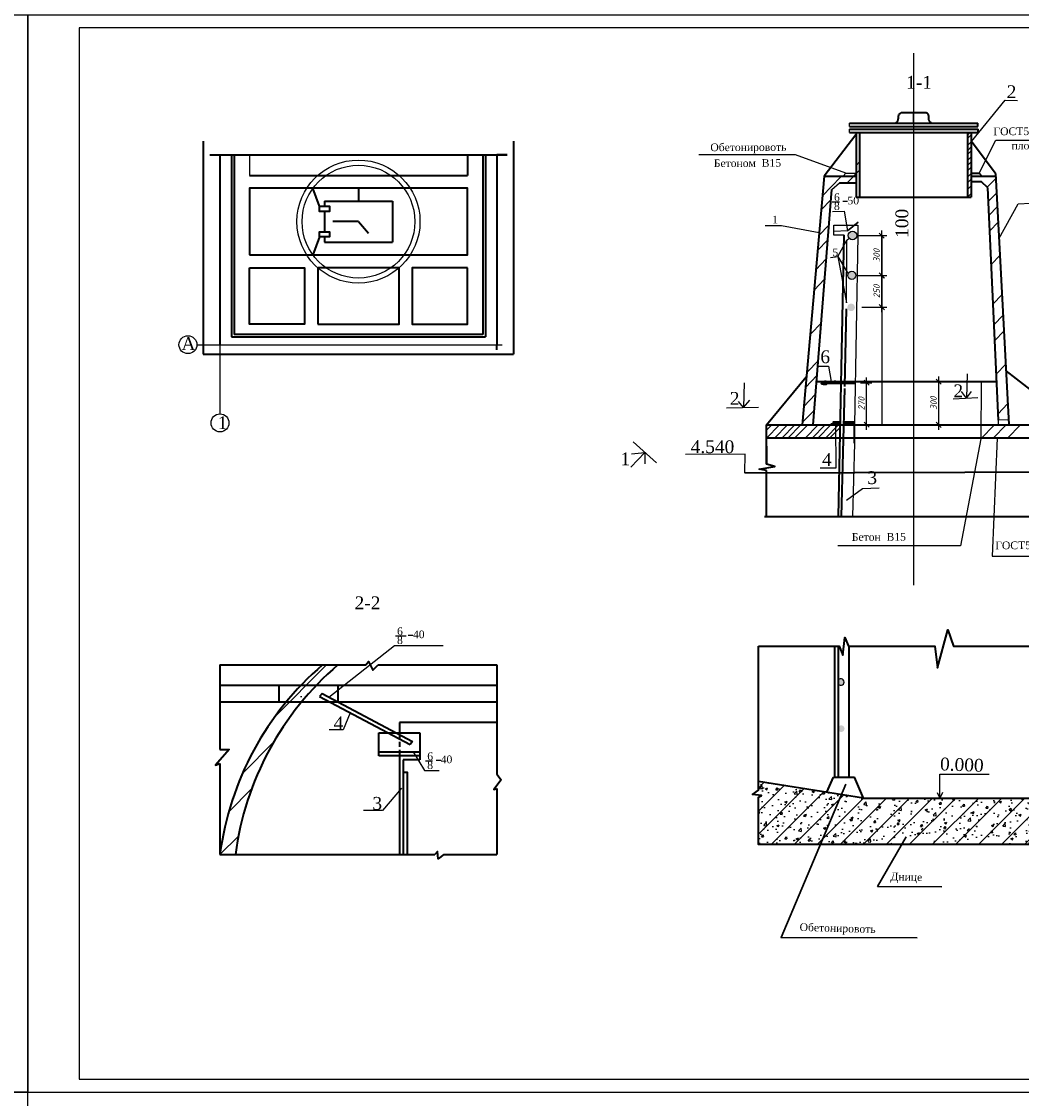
# Model space of a CAD drawing. Header units: millimetres. Extents: x -3143211 to -2549809, y 1060331 to 1341741.
# Tile 83 of 141: x -3057547 to -3018549, y 1160555 to 1202555. Entities that reach past the tile are written whole.
import ezdxf

# ---------------------------------------------------------------- set-up
doc = ezdxf.new("R2010")
doc.units = ezdxf.units.MM
doc.layers.add('(002) Рамка', color=7, linetype='Continuous')
doc.layers.add('Дераза', color=5, linetype='Continuous')
doc.layers.add('Сплошная толстая', color=7, linetype='Continuous', lineweight=40)
doc.styles.get("Standard").update_dxf_attribs({"font": 'isocpeui.ttf'})
doc.dimstyles.new('STANDARD-100', dxfattribs={"dimtxt": 250, "dimasz": 200, "dimexe": 200, "dimexo": 200, "dimgap": 75, "dimtad": 1, "dimdec": 0, "dimzin": 0, "dimdsep": 46, "dimtxsty": 'Standard', "dimblk": 'OBLIQUE', "dimcen": 0.09, "dimdle": 200, "dimadec": 0, "dimazin": 0, "dimtfac": 1, "dimtdec": 0, "dimtofl": 0, "dimtmove": 0, "dimatfit": 3, "dimldrblk": 'OBLIQUE', "dimfxl": 1, "dimtolj": 1, "dimtzin": 0, "dimarcsym": 0})

# ---------------------------------------------------------------- blocks, each defined once
blk = doc.blocks.new('_Oblique')
at = {"color": 0, "linetype": 'ByBlock', "lineweight": -2}
blk.add_line((-0.5, -0.5), (0.5, 0.5), dxfattribs=at)
blk = doc.blocks.new('*D66')
at = {"layer": 'Defpoints', "color": 0, "transparency": 16777216}
for p in [(-3025032, 1188467), (-3024590, 1188467), (-3025060, 1186833)]:
    blk.add_point(p, dxfattribs=at)
at = {"layer": 'Дераза', "color": 0, "lineweight": -2, "transparency": 16777216}
for p, q in [((-3024590, 1186633), (-3024590, 1188667)), ((-3024832, 1188467), (-3024390, 1188467)), ((-3024860, 1186833), (-3024390, 1186833))]:
    blk.add_line(p, q, dxfattribs=at)
at = {"layer": 'Дераза', "color": 0, "lineweight": -2, "transparency": 16777216, "xscale": 200, "yscale": 200, "zscale": 200}
for p, rotation in [((-3024590, 1188467), 90), ((-3024590, 1186833), 270)]:
    blk.add_blockref('_Oblique', p, dxfattribs=dict(at, rotation=rotation))
at = {"layer": 'Дераза', "color": 0, "transparency": 16777216, "insert": (-3024791, 1187650), "char_height": 250, "attachment_point": 5, "rotation": 90}
blk.add_mtext('\\A1;270', dxfattribs=at)
blk = doc.blocks.new('*D67')
at = {"layer": 'Defpoints', "color": 0, "transparency": 16777216}
for p in [(-3022249, 1188513), (-3021777, 1188513), (-3022249, 1186828)]:
    blk.add_point(p, dxfattribs=at)
at = {"layer": 'Дераза', "color": 0, "lineweight": -2, "transparency": 16777216}
for p, q in [((-3021777, 1186628), (-3021777, 1188713)), ((-3022049, 1188513), (-3021577, 1188513)), ((-3022049, 1186828), (-3021577, 1186828))]:
    blk.add_line(p, q, dxfattribs=at)
at = {"layer": 'Дераза', "color": 0, "lineweight": -2, "transparency": 16777216, "xscale": 200, "yscale": 200, "zscale": 200}
for p, rotation in [((-3021777, 1188513), 90), ((-3021777, 1186828), 270)]:
    blk.add_blockref('_Oblique', p, dxfattribs=dict(at, rotation=rotation))
at = {"layer": 'Дераза', "color": 0, "transparency": 16777216, "insert": (-3021977, 1187670), "char_height": 250, "attachment_point": 5, "rotation": 90}
blk.add_mtext('\\A1;300', dxfattribs=at)
blk = doc.blocks.new('*D68')
at = {"layer": 'Defpoints', "color": 0, "transparency": 16777216}
for p in [(-3024958, 1192649), (-3023996, 1192649), (-3024980, 1191417)]:
    blk.add_point(p, dxfattribs=at)
at = {"layer": 'Дераза', "color": 0, "lineweight": -2, "transparency": 16777216}
for p, q in [((-3023996, 1191217), (-3023996, 1192849)), ((-3024758, 1192649), (-3023796, 1192649)), ((-3024780, 1191417), (-3023796, 1191417))]:
    blk.add_line(p, q, dxfattribs=at)
at = {"layer": 'Дераза', "color": 0, "lineweight": -2, "transparency": 16777216, "xscale": 200, "yscale": 200, "zscale": 200}
for p, rotation in [((-3023996, 1192649), 90), ((-3023996, 1191417), 270)]:
    blk.add_blockref('_Oblique', p, dxfattribs=dict(at, rotation=rotation))
at = {"layer": 'Дераза', "color": 0, "transparency": 16777216, "insert": (-3024196, 1192033), "char_height": 250, "attachment_point": 5, "rotation": 90}
blk.add_mtext('\\A1;250', dxfattribs=at)
blk = doc.blocks.new('*D47')
at = {"layer": 'Defpoints', "color": 0, "transparency": 16777216}
for p in [(-3024931, 1194204), (-3023998, 1194204), (-3024958, 1192649)]:
    blk.add_point(p, dxfattribs=at)
at = {"layer": 'Дераза', "color": 0, "lineweight": -2, "transparency": 16777216}
for p, q in [((-3024731, 1194204), (-3023798, 1194204)), ((-3023998, 1192449), (-3023998, 1194404)), ((-3024758, 1192649), (-3023798, 1192649))]:
    blk.add_line(p, q, dxfattribs=at)
at = {"layer": 'Дераза', "color": 0, "lineweight": -2, "transparency": 16777216, "xscale": 200, "yscale": 200, "zscale": 200}
for p, rotation in [((-3023998, 1194204), 90), ((-3023998, 1192649), 270)]:
    blk.add_blockref('_Oblique', p, dxfattribs=dict(at, rotation=rotation))
at = {"layer": 'Дераза', "color": 0, "transparency": 16777216, "insert": (-3024198, 1193427), "char_height": 250, "attachment_point": 5, "rotation": 90}
blk.add_mtext('\\A1;300', dxfattribs=at)

msp = doc.modelspace()

# ---------------------------------------------------------------- hatches: boundary and pattern name
at = {"lineweight": -3}
h = msp.add_hatch(color=0, dxfattribs=at)
h.set_gradient(color1=(0, 0, 31), color2=(0, 0, 0), one_color=1, name='INVSPHERICAL')
h.paths.add_polyline_path([(-3025304.05726, 1194208.78562, 1), (-3024973.11673, 1194207.38995, 1)])
h.paths.add_polyline_path([(-3025008.13445, 1192654.27122, 1), (-3025324.00127, 1192655.60333, 1)])
h.paths.add_polyline_path([(-3025338.14627, 1191408.51742, 1), (-3025043.45103, 1191407.2746, 1)])
h = msp.add_hatch(color=0, dxfattribs=at)
h.set_gradient(color1=(0, 0, 31), color2=(0, 0, 0), one_color=1, name='INVSPHERICAL')
h.paths.add_polyline_path([(-3024930.49903, 1194223.14698), (-3024973.8756, 1194223.93242, -0.0250348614), (-3024973.11673, 1194207.38995, -0.0349672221), (-3024974.8286, 1194184.33734), (-3024931.20471, 1194184.17501)])
h = msp.add_hatch()
h.set_pattern_fill('SACNCR', color=0, scale=1000, style=0)
h.set_pattern_definition([(45, (4215572.3, 4526991), (-1683.798, 1683.798), []), (45, (4217256.1, 4526991), (-1683.798, 1683.798), [0, -2381.25])])
h.paths.add_polyline_path([(-3046624.20134, 1176017.53566), (-3047224.20134, 1176017.53566, 0.1401785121), (-3049806.61918, 1170067.53566), (-3049206.61918, 1170067.53566, -0.1401785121)])
h.paths.add_polyline_path([(-3046048.51413, 1176667.53566), (-3046648.51413, 1176667.53566, 0.0184096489), (-3047224.20134, 1176017.53566), (-3046624.20134, 1176017.53566, -0.0184096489)])
h.paths.add_polyline_path([(-3045206.61918, 1177467.53566), (-3045806.61918, 1177467.53566, 0.0246304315), (-3046648.51413, 1176667.53566), (-3046048.51413, 1176667.53566, -0.0246304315)])
h = msp.add_hatch(color=0)
h.set_gradient(color1=(0, 0, 31), color2=(0, 0, 0), one_color=1, name='INVSPHERICAL')
h.paths.add_polyline_path([(-3025657.73202, 1176902.39609), (-3025656.78168, 1176682.37682, 1.7375439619)])
h.paths.add_polyline_path([(-3025649.87197, 1175082.66743), (-3025648.95561, 1174870.51646, 1.8996656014)])
at = {"layer": 'Дераза'}
h = msp.add_hatch(dxfattribs=at)
h.set_pattern_fill('ANSI31', color=0, scale=200)
h.set_pattern_definition([(45, (156462.17, -855114.2), (-449.01281, 449.01281), [])])
h.paths.add_polyline_path([(-3016275.36815, 1171381.24418), (-3016436.2573, 1171403.45018), (-3016436.2573, 1172265.89596), (-3024704.91838, 1172265.89596), (-3025567.6532, 1172403.85712), (-3026391.43346, 1170455.94146), (-3016436.2573, 1170456.72585), (-3016436.2573, 1171240.87536), (-3016517.14516, 1171258.18861)])
h.paths.add_polyline_path([(-3025567.6532, 1172403.85712), (-3028800.24358, 1172920.78529), (-3028800.24358, 1172583.20668), (-3029045.04546, 1172402.95407), (-3028691.87244, 1172367.79381), (-3028800.24358, 1172303.76962), (-3028800.24358, 1170455.75166), (-3026391.43346, 1170455.94146)])
h = msp.add_hatch(dxfattribs=at)
h.set_pattern_fill('AR-CONC', color=0, scale=5)
h.set_pattern_definition([(50, (156462.2, -855114.2), (910.92334, -79.69543), [95.25, -1047.75]), (355, (156462.2, -855114.2), (-176.2171, 955.28423), [76.2, -838.20292]), (100.451445, (156538.1, -855120.9), (734.70624, 875.58876), [80.95004, -890.45122]), (46.1842, (156462.2, -854860.2), (1355.3952, -210.21164), [142.875, -1571.625]), (96.635558, (156575.1, -854877.7), (1187.02067, 1237.1306), [121.4251, -1335.67804]), (351.18415, (156462.2, -854860.2), (1187.02067, 1237.1306), [114.29984, -1257.29866]), (21, (156589.2, -854923.7), (758.07196, -511.32599), [95.25, -1047.75]), (326, (156589.2, -854923.7), (309.01014, 920.93983), [76.2, -838.2]), (71.451445, (156652.3, -854966.3), (1067.0821, 409.61384), [80.95004, -890.44969]), (37.5, (156462.17, -855114.22), (15.443016, 422.775194), [0, -828.04, 0, -850.9, 0, -841.375]), (7.5, (156462.17, -855114.22), (334.09831, 500.902874), [0, -485.14, 0, -808.99, 0, -320.675]), (327.5, (156178.96, -855114.22), (677.952976, -28.64372), [0, -317.5, 0, -990.6, 0, -1314.45]), (317.5, (156051.96, -855114.2), (740.64591, 127.132455), [0, -412.75, 0, -657.86, 0, -933.45])])
h.paths.add_polyline_path([(-3016436.2573, 1170456.72585), (-3016436.2573, 1171240.87536), (-3016517.14516, 1171258.18861), (-3016275.36815, 1171381.24418), (-3016436.2573, 1171403.45018), (-3016436.2573, 1172265.89596), (-3024704.91838, 1172265.89596), (-3025567.6532, 1172403.85712), (-3026391.43346, 1170455.94146)])
h.paths.add_polyline_path([(-3025567.6532, 1172403.85712), (-3028800.24358, 1172920.78529), (-3028800.24358, 1172583.20668), (-3029045.04546, 1172402.95407), (-3028691.87244, 1172367.79381), (-3028800.24358, 1172303.76962), (-3028800.24358, 1170455.75166), (-3026391.43346, 1170455.94146)])

# ---------------------------------------------------------------- linework, layer by layer
at = {"color": 0}
for p, q in [((-3057296.73173, 1160804.62022), (-3057296.73173, 1202804.62022)), ((-3049806.61918, 1197351.86741), (-3049356.61918, 1197351.86741)), ((-3049356.61918, 1197351.86741), (-3049256.61918, 1197351.86741)), ((-3048656.61918, 1197351.86741), (-3048656.61918, 1196551.86741)), ((-3025399.3791, 1196645.26959), (-3025000.24114, 1196645.27048)), ((-3024930.85187, 1194203.661), (-3023996.06818, 1194203.661)), ((-3023996.06818, 1194203.661), (-3023995.73376, 1186827.60203)), ((-3024958.99628, 1192649.3576), (-3023996.06818, 1192649.3576)), ((-3050706.61918, 1189951.86741), (-3038806.61918, 1189951.86741)), ((-3033239.65741, 1185750.32663), (-3033783.83976, 1185179.30366)), ((-3033756.3303, 1185697.84057), (-3033239.65741, 1185750.32663)), ((-3033239.65741, 1185750.32663), (-3033232.36985, 1185309.79604)), ((-3047678.00587, 1175428.57637), (-3045650.88194, 1177467.53566)), ((-3048928.02835, 1173233.69006), (-3047704.57224, 1174464.28931)), ((-3049806.61918, 1170067.53566), (-3049088.61157, 1170789.73535)), ((-3057296.73173, 1160804.62022), (-2997896.73173, 1160804.62022)), ((-3057296.73173, 1118804.62022), (-3057296.73173, 1160804.62022)), ((-3057296.73173, 1160804.62022), (-2997896.73173, 1160804.62022))]:
    msp.add_line(p, q, dxfattribs=at)
at = {"color": 0, "lineweight": -3}
for p, q in [((-3020500.00647, 1197873.92983), (-3020651.27349, 1197718.04638)), ((-3020510.30587, 1198136.49201), (-3020651.27289, 1197991.22291)), ((-3020552.83657, 1198226.23873), (-3020651.27259, 1198124.79861)), ((-3020510.30726, 1197511.56558), (-3020651.27428, 1197366.29648)), ((-3020510.30692, 1197662.95191), (-3020651.27394, 1197517.68281)), ((-3025399.3791, 1196645.26959), (-3027357.39465, 1197357.70585)), ((-3024848.97471, 1197097.66089), (-3025000.24174, 1196941.77744)), ((-3020510.30821, 1197087.03684), (-3020651.27523, 1196941.76774)), ((-3020510.30779, 1197275.58117), (-3020651.27481, 1197130.31206)), ((-3025399.3791, 1196645.26959), (-3025504.09401, 1196527.02005)), ((-3024881.1818, 1196741.55598), (-3025341.65299, 1196267.03196)), ((-3020510.30924, 1196624.33542), (-3020651.27626, 1196479.06632)), ((-3020510.30868, 1196873.67725), (-3020651.2757, 1196728.40814)), ((-3025611.35486, 1196484.76669), (-3026313.06906, 1195761.63732)), ((-3025950.37898, 1195999.65817), (-3025641.05919, 1196260.2734)), ((-3020510.30972, 1196410.61372), (-3020651.27674, 1196265.34461)), ((-3020093.46704, 1196527.02005), (-3020510.30946, 1196527.02005)), ((-3019553.38061, 1196436.75286), (-3019881.91078, 1196098.1965)), ((-3020510.31097, 1195847.55374), (-3020651.27799, 1195702.28463)), ((-3020510.31031, 1196145.78095), (-3020651.27733, 1196000.51185)), ((-3019523.1482, 1195864.88503), (-3019833.81508, 1195544.73711)), ((-3025981.22526, 1195606.577), (-3026361.64057, 1195214.55204)), ((-3019494.48684, 1195322.73484), (-3019808.98069, 1194998.64316)), ((-3019428.46899, 1194077.89585), (-3018672.63317, 1195448.39672)), ((-3018672.63317, 1195448.39672), (-3017719.81095, 1195494.75709)), ((-3026058.92598, 1194616.41928), (-3026450.57705, 1194212.81566)), ((-3019462.94042, 1194726.01147), (-3019781.64645, 1194397.57905)), ((-3026104.04785, 1194041.42122), (-3026502.22368, 1193631.09371)), ((-3026162.71344, 1193293.83234), (-3026569.37251, 1192874.7627)), ((-3019394.11634, 1193424.15463), (-3019722.012, 1193086.25213)), ((-3026224.34111, 1192508.49718), (-3026639.91172, 1192080.24403)), ((-3019313.14975, 1191892.61329), (-3019651.85635, 1191543.56992)), ((-3026342.80862, 1190808.70273), (-3026775.58592, 1190362.71777)), ((-3019270.78224, 1191091.20141), (-3019615.1459, 1190736.32834)), ((-3019238.34036, 1190477.53997), (-3019587.03577, 1190118.20295)), ((-3026458.29403, 1189337.04625), (-3026907.77088, 1188873.8521)), ((-3019169.64169, 1189178.05535), (-3019527.50999, 1188809.2655)), ((-3026518.50305, 1188759.92547), (-3026976.61041, 1188287.83743)), ((-3020667.26066, 1188809.51162), (-3020688.05757, 1187869.71241)), ((-3019437.98015, 1186840.55624), (-3019513.90018, 1188509.99375)), ((-3026575.98842, 1188027.37646), (-3027042.40834, 1187546.72217)), ((-3021210.74041, 1187846.08511), (-3020244.84147, 1187889.74751)), ((-3020688.05757, 1187869.71241), (-3020883.14357, 1188122.71141)), ((-3020688.05757, 1187869.71241), (-3020499.21507, 1188128.50868)), ((-3026625.32734, 1187398.63955), (-3027098.88182, 1186910.63296)), ((-3019088.41299, 1187641.55598), (-3019457.12722, 1187261.58919)), ((-3019055.76403, 1187023.97755), (-3019445.75599, 1187011.54243)), ((-3027986.40457, 1186827.60203), (-3028494.27594, 1186304.23125)), ((-3028286.60726, 1186827.60203), (-3028494.27594, 1186613.59564)), ((-3027670.69504, 1186827.60203), (-3028178.56642, 1186304.23125)), ((-3027386.10705, 1186827.60203), (-3027893.97843, 1186304.23125)), ((-3027151.44898, 1186827.60203), (-3027659.32035, 1186304.23125)), ((-3026886.73512, 1186827.60203), (-3027394.60649, 1186304.23125)), ((-3026482.99671, 1186827.60203), (-3026990.86808, 1186304.23125)), ((-3026200.23212, 1186827.60203), (-3026708.10349, 1186304.23125)), ((-3025978.25564, 1186827.60203), (-3026486.12702, 1186304.23125)), ((-3025687.51957, 1186827.60203), (-3026195.39095, 1186304.23125)), ((-3025619.4402, 1186727.02401), (-3026029.71214, 1186304.23125)), ((-3025799.14964, 1186827.60203), (-3025792.11796, 1185130.47955)), ((-3019599.14253, 1186827.60203), (-3020127.7546, 1186282.85758)), ((-3019141.41631, 1186827.60203), (-3019649.28768, 1186304.23125)), ((-3018582.30474, 1186827.60203), (-3019090.17612, 1186304.23125)), ((-3033696.83092, 1186158.8604), (-3032782.48389, 1185341.79287)), ((-3029322.19746, 1185676.2499), (-3031654.7635, 1185666.36968)), ((-3029333.89124, 1184955.56147), (-3029322.19746, 1185676.2499)), ((-3025792.11796, 1185130.47955), (-3026405.28157, 1185132.13658)), ((-3025367.4544, 1183889.09858), (-3024743.87408, 1184338.57223)), ((-3024743.87408, 1184338.57223), (-3024100.29958, 1184363.0791))]:
    msp.add_line(p, q, dxfattribs=at)
at = {"color": 0, "lineweight": -3, "ltscale": 0.3}
msp.add_line((-3025926.78603, 1195525.45193), (-3025649.33716, 1195524.28184), dxfattribs=at)
at = {"color": 0, "ltscale": 0.3}
for p, q in [((-3042967.93416, 1178597.9883), (-3042549.26673, 1178597.9883)), ((-3041789.87284, 1173723.71482), (-3041512.4215, 1173723.71482))]:
    msp.add_line(p, q, dxfattribs=at)
at = {"color": 0}
for points in [[(-3116696.73173, 1160804.62022), (-3057296.73173, 1160804.62022), (-3057296.73173, 1202804.62022), (-3116696.73173, 1202804.62022)], [(-3057296.73173, 1160804.62022), (-2997896.73173, 1160804.62022), (-2997896.73173, 1202804.62022), (-3057296.73173, 1202804.62022)], [(-3055296.73173, 1161304.62022), (-2998396.73173, 1161304.62022), (-2998396.73173, 1202304.62022), (-3055296.73173, 1202304.62022)], [(-3116696.73173, 1118804.62022), (-3057296.73173, 1118804.62022), (-3057296.73173, 1160804.62022), (-3116696.73173, 1160804.62022)]]:
    msp.add_lwpolyline(points, close=True, dxfattribs=at)
for points in [[(-3022755.27513, 1201327.13523), (-3022755.27513, 1180576.2099)], [(-3022755.27513, 1198596.74312), (-3022755.27513, 1198996.74312)], [(-3025261.95884, 1198465.92114), (-3025261.95884, 1198596.74312)], [(-3025255.25364, 1198226.23873), (-3025255.25364, 1198356.35693)], [(-3050206.61918, 1197351.86741), (-3049806.61918, 1197351.86741), (-3049806.61918, 1187251.86741)], [(-3027357.39465, 1197357.70585), (-3031132.20755, 1197357.70585)], [(-3025468.47638, 1194226.36003), (-3025860.86361, 1194226.36003), (-3025860.86361, 1194363.95605), (-3025860.86361, 1194617.61088), (-3024930.74695, 1194617.61088), (-3024930.74695, 1194209.45543), (-3025060.47758, 1186832.51376)], [(-3028494.27594, 1185041.40044), (-3028494.27594, 1183255.19885)], [(-3045558.31339, 1176205.48239), (-3043006.74321, 1178218.92176), (-3041103.3007, 1178218.92176)], [(-3044728.72165, 1175599.49568), (-3045000.53267, 1174929.96765), (-3045553.38305, 1174929.96765)], [(-3042276.15058, 1174067.53566), (-3041828.6819, 1173344.64829), (-3041259.43625, 1173344.64829)], [(-3042729.2227, 1172660.57244), (-3043465.74162, 1171788.2565), (-3044215.77338, 1171788.2565)]]:
    msp.add_lwpolyline(points, dxfattribs=at)
at = {"color": 0, "lineweight": -3}
for points in [[(-3020503.114, 1197874.04016), (-3019181.28829, 1199494.53159), (-3018709.06069, 1199475.06443)], [(-3020198.26504, 1196639.32822), (-3019549.10354, 1197925.07777), (-3014616.559, 1197925.07777)], [(-3025918.81182, 1195147.9597), (-3025465.99744, 1195161.13062), (-3025339.45852, 1194391.76834), (-3024921.27511, 1194732.54691), (-3025339.45852, 1194391.76834), (-3025863.18163, 1194363.8324)], [(-3026441.92095, 1194310.31375), (-3027908.27879, 1194580.62862), (-3028546.20742, 1194584.20596)], [(-3025363.05033, 1194031.13977), (-3025268.53605, 1194105.64688)], [(-3024973.8756, 1194223.93242), (-3024930.49903, 1194223.14698), (-3024931.20471, 1194184.17501), (-3024975.28913, 1194184.33905)], [(-3025710.81865, 1193385.67773), (-3025363.05033, 1194031.13977)], [(-3025373.3972, 1191577.7073), (-3025363.05033, 1194031.13977)], [(-3025997.11832, 1193350.13346), (-3025710.81865, 1193385.67773), (-3025314.06311, 1192710.08084)], [(-3025710.81865, 1193385.67773), (-3025373.3972, 1191577.7073)], [(-3026490.71312, 1189114.05875), (-3026071.93266, 1189113.08761), (-3025971.59527, 1188516.6866)], [(-3029367.93754, 1188458.53674), (-3029391.68268, 1187498.40165)], [(-3020123.65173, 1188490.3597), (-3020127.7546, 1186282.85758), (-3020931.04934, 1182112.45281), (-3025706.76382, 1182112.26678)], [(-3029391.68268, 1187498.40165), (-3029140.07759, 1187792.79157)], [(-3030048.02605, 1187486.27131), (-3028808.78717, 1187509.17455)], [(-3029391.68268, 1187498.40165), (-3029588.43072, 1187738.73727)], [(-3025063.5039, 1186114.919), (-3025139.58665, 1183255.19885)], [(-3019499.57824, 1186304.23125), (-3019691.97434, 1181701.34005), (-3014720.28084, 1181702.17003)]]:
    msp.add_lwpolyline(points, dxfattribs=at)
at = {"color": 0, "lineweight": 30}
for points in [[(-3025395.21903, 1172811.59597), (-3027924.02863, 1166831.9579), (-3022617.09739, 1166822.25202)], [(-3023047.37667, 1170756.43422), (-3024159.75167, 1168827.08307), (-3021656.02253, 1168805.77891)]]:
    msp.add_lwpolyline(points, dxfattribs=at)
at = {"color": 0}
for centre, radius in [((-3044406.61918, 1194751.86741), 2400), ((-3044406.61918, 1194751.86741), 2200), ((-3051056.61918, 1189951.86741), 350), ((-3049806.61918, 1186901.86741), 350)]:
    msp.add_circle(centre, radius, dxfattribs=at)
at = {"color": 0, "lineweight": -3}
for centre, radius in [((-3025138.58699, 1194208.08779), 165.47174), ((-3025166.06786, 1192654.93727), 157.93481)]:
    msp.add_circle(centre, radius, dxfattribs=at)
at = {"color": 0}
msp.add_arc((-3025593.34021, 1176792.66254), 127.23112, 240.090485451, 120.404472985, dxfattribs=at)
at = {"layer": 'Дераза', "color": 0}
for p in [(-3021833.94771, 1172493.17548), (-3021629.08129, 1172493.17548)]:
    msp.add_line(p, (-3021731.5145, 1172265.89596), dxfattribs=at)
msp.add_lwpolyline([(-3021833.94771, 1172493.17548), (-3021731.5145, 1172265.89596), (-3021731.5145, 1173200.93573), (-3019807.36961, 1173200.93573)], dxfattribs=at)
at = {"layer": 'Сплошная толстая', "color": 0}
for p, q in [((-3050456.61918, 1197884.1461), (-3050456.61918, 1189584.1461)), ((-3038356.61918, 1197884.1461), (-3038356.61918, 1189584.1461)), ((-3025006.07686, 1198136.38247), (-3026245.1166, 1196527.02005)), ((-3019563.16216, 1196621.77779), (-3020510.30643, 1197883.62236)), ((-3049806.61918, 1197351.86741), (-3049806.61918, 1189951.86741)), ((-3049356.61918, 1197351.86741), (-3049356.61918, 1190251.86741)), ((-3049256.61918, 1197351.86741), (-3049256.61918, 1190351.86741)), ((-3040156.61918, 1197351.86741), (-3040156.61918, 1196551.86741)), ((-3039556.61918, 1197351.86741), (-3039556.61918, 1190351.86741)), ((-3039456.61918, 1197351.86741), (-3039456.61918, 1190251.86741)), ((-3020508.81702, 1196643.46967), (-3020198.26504, 1196639.32822)), ((-3020198.26504, 1196639.32822), (-3020093.46704, 1196527.02005)), ((-3019563.16216, 1196621.77779), (-3019046.0969, 1186841.11679)), ((-3048656.61918, 1196551.86741), (-3040156.61918, 1196551.86741)), ((-3026245.1166, 1196527.02005), (-3027106.2535, 1186827.60203)), ((-3025641.05919, 1196260.2734), (-3025000.24022, 1196260.2734)), ((-3020104.71396, 1196308.39663), (-3020510.30996, 1196299.92223)), ((-3019857.9567, 1196075.59741), (-3020104.71396, 1196308.39663)), ((-3045931.61918, 1195351.86741), (-3046181.44311, 1196051.86741)), ((-3044406.61918, 1196051.86741), (-3044406.61918, 1195551.86741)), ((-3026670.13841, 1186827.60203), (-3025950.37898, 1195999.65817)), ((-3019445.75599, 1187011.54243), (-3019857.9567, 1196075.59741)), ((-3045731.61918, 1195551.86741), (-3045731.61918, 1195351.86741)), ((-3043081.61918, 1195551.86741), (-3043081.61918, 1193951.86741)), ((-3045731.61918, 1195151.86741), (-3045731.61918, 1194351.86741)), ((-3044406.61918, 1194751.86741), (-3045406.61477, 1194754.83615)), ((-3044406.61918, 1194751.86741), (-3044008.54093, 1194300.68684)), ((-3045931.61918, 1194151.86741), (-3046181.44311, 1193451.86741)), ((-3045731.61918, 1194151.86741), (-3045731.61918, 1193951.86741)), ((-3039556.61918, 1190351.86741), (-3049256.61918, 1190351.86741)), ((-3049356.61918, 1190251.86741), (-3039456.61918, 1190251.86741)), ((-3039006.61918, 1189751.86741), (-3039006.61918, 1189951.86741)), ((-3050456.61918, 1189584.1461), (-3038356.61918, 1189584.1461)), ((-3019156.21271, 1188935.92881), (-3016465.60218, 1186827.60203)), ((-3026191.61297, 1188419.43108), (-3026278.4886, 1188419.43108)), ((-3028494.27594, 1186827.60203), (-3016461.84578, 1186827.60203)), ((-3025063.5039, 1186114.919), (-3025060.47758, 1186832.51376)), ((-3025824.18489, 1173081.60121), (-3025824.18489, 1178193.64422)), ((-3025679.96808, 1173081.60121), (-3025679.96808, 1178193.64422)), ((-3025274.2378, 1173081.60121), (-3025274.2378, 1178193.64422)), ((-3049806.61918, 1177467.53566), (-3049806.61918, 1174159.64321)), ((-3049806.61918, 1176667.53566), (-3039006.61918, 1176667.53566)), ((-3047506.61918, 1176667.53566), (-3047506.61918, 1176017.53566)), ((-3045206.61918, 1176667.53566), (-3045206.61918, 1176017.53566)), ((-3049806.61918, 1176017.53566), (-3039006.61918, 1176017.53566)), ((-3045826.29167, 1176347.42835), (-3045919.73767, 1176230.09189)), ((-3045919.73767, 1176230.09189), (-3042388.79209, 1174360.59486)), ((-3045826.29167, 1176347.42835), (-3042292.49973, 1174475.60695)), ((-3039006.61918, 1175217.53566), (-3042806.61918, 1175217.53566)), ((-3042806.61918, 1175217.53566), (-3042806.61918, 1174817.53566)), ((-3042806.61918, 1175217.53566), (-3042806.61918, 1174817.53566)), ((-3043606.61918, 1173917.53566), (-3043606.61918, 1174817.53566)), ((-3043606.61918, 1174817.53566), (-3042806.61918, 1174817.53566)), ((-3042806.61918, 1174817.53566), (-3042006.61918, 1174817.53566)), ((-3042806.61918, 1174742.32353), (-3042806.61918, 1174542.32353)), ((-3042006.61918, 1174817.53566), (-3042006.61918, 1173917.53566)), ((-3042806.61918, 1174467.11141), (-3042806.61918, 1174267.11141)), ((-3042292.49973, 1174475.60695), (-3042388.79209, 1174360.59486)), ((-3042006.61918, 1173917.53566), (-3043606.61918, 1173917.53566)), ((-3042806.61918, 1174147.90163), (-3042806.61918, 1173953.68297)), ((-3042806.61918, 1173917.53566), (-3042806.61918, 1170067.53566)), ((-3049806.61918, 1173613.29899), (-3049806.61918, 1170067.53566)), ((-3026134.7429, 1172494.54125), (-3025874.43959, 1173081.60121)), ((-3025874.43959, 1173081.60121), (-3025062.74538, 1173081.60121)), ((-3024704.91838, 1172265.89596), (-3025062.74538, 1173081.60121)), ((-3024704.91838, 1172265.89596), (-3028800.24358, 1172920.78529)), ((-3024704.91838, 1172265.89596), (-3016436.2573, 1172265.89596)), ((-3049806.61918, 1170067.53566), (-3041427.44742, 1170067.53566)), ((-3041073.36953, 1170067.53566), (-3039006.61918, 1170067.53566))]:
    msp.add_line(p, q, dxfattribs=at)
for points in [[(-3023242.06651, 1199000.7994), (-3022268.48376, 1199000.7994)], [(-3025261.95884, 1198596.74312), (-3020248.59143, 1198596.74312)], [(-3025261.95884, 1198465.92114), (-3020248.59143, 1198465.92114)], [(-3025255.25364, 1198356.35693), (-3020241.88623, 1198356.35693)], [(-3020248.59143, 1198465.92114), (-3020248.59143, 1198596.74312)], [(-3020241.88623, 1198226.23873), (-3020241.88623, 1198356.35693)], [(-3025255.25364, 1198226.23873), (-3020241.88623, 1198226.23873)], [(-3025000.2446, 1198226.23873), (-3025000.23897, 1195702.28463)], [(-3024859.27791, 1198226.23873), (-3024859.27228, 1195702.28463)], [(-3020651.27236, 1198226.23873), (-3020651.27799, 1195702.28463)], [(-3020510.30567, 1198226.23873), (-3020510.3113, 1195702.28463)], [(-3050206.61918, 1197351.86741), (-3038606.61918, 1197351.86741)], [(-3038606.61918, 1197351.86741), (-3039006.61918, 1197351.86741), (-3039006.61918, 1189951.86741)], [(-3026245.1166, 1196527.02005), (-3025000.24081, 1196527.02005)], [(-3020510.30946, 1196527.02005), (-3019558.15269, 1196527.02005)], [(-3045731.61918, 1195351.86741), (-3045531.61918, 1195351.86741), (-3045531.61918, 1195151.86741), (-3045931.61918, 1195151.86741), (-3045931.61918, 1195351.86741), (-3045731.61918, 1195351.86741)], [(-3045731.61918, 1195551.86741), (-3043081.61918, 1195551.86741)], [(-3025000.23897, 1195702.28463), (-3020510.3113, 1195702.27462)], [(-3045731.61918, 1194351.86741), (-3045531.61918, 1194351.86741), (-3045531.61918, 1194151.86741), (-3045931.61918, 1194151.86741), (-3045931.61918, 1194351.86741), (-3045731.61918, 1194351.86741)], [(-3025689.32905, 1183255.19885), (-3025468.47638, 1194226.36003)], [(-3045731.61918, 1193951.86741), (-3043081.61918, 1193951.86741)], [(-3025438.87452, 1188324.38184), (-3025375.52913, 1191351.68933)], [(-3028494.27594, 1186827.60203), (-3026939.87991, 1188701.55143)], [(-3026537.54472, 1188517.27316), (-3019513.90018, 1188509.99375)], [(-3026245.24152, 1188448.86849), (-3025032.05242, 1188448.86849)], [(-3026244.68333, 1188486.34087), (-3025031.39344, 1188486.34087)], [(-3025561.84945, 1183255.19885), (-3025437.60746, 1188240.50456)], [(-3025876.81392, 1186906.25957), (-3025876.81392, 1186945.69191), (-3025615.05215, 1186945.0067)], [(-3025469.90286, 1186944.62674), (-3025058.5249, 1186943.54988)], [(-3028494.27594, 1185290.47448), (-3028494.27594, 1186827.60203)], [(-3025955.93785, 1186827.60203), (-3025955.93785, 1186867.03436), (-3025616.63963, 1186866.14618)], [(-3025876.81392, 1186906.25957), (-3025913.0207, 1186866.92202)], [(-3025876.81392, 1186906.25957), (-3025615.84589, 1186905.57644)], [(-3025471.86817, 1186865.76722), (-3025059.91175, 1186864.68884)], [(-3025470.88551, 1186905.19698), (-3025059.21833, 1186904.11936)], [(-3016465.60218, 1186304.23125), (-3028494.27594, 1186304.23125)], [(-3028494.27594, 1185993.72849), (-3028494.27594, 1185290.47448)], [(-3028494.27594, 1185041.40044), (-3028783.47189, 1185094.72561), (-3028169.40898, 1185199.12519), (-3028494.27594, 1185290.47448)], [(-3029333.89124, 1184955.56147), (-3016465.60218, 1184987.72061)], [(-3028494.27594, 1183255.19885), (-3028494.27594, 1185041.40044)], [(-3028574.35477, 1183255.19885), (-3016465.60218, 1183255.19885)], [(-3028800.24358, 1178193.64422), (-3025662.46275, 1178193.64422), (-3025512.61427, 1177842.06323), (-3025439.45452, 1178530.79052), (-3025298.07351, 1178193.64422), (-3021927.20181, 1178193.64422), (-3021823.14667, 1177349.40857), (-3021426.12102, 1178832.32914), (-3021205.31837, 1178193.64422), (-3016436.2573, 1178193.30123), (-3016436.2573, 1171403.45018), (-3016275.36815, 1171381.24418), (-3016517.14516, 1171258.18861), (-3016436.2573, 1171240.87536), (-3016436.2573, 1170456.72585), (-3028800.24358, 1170455.75166), (-3028800.24358, 1172303.76962), (-3028691.87244, 1172367.79381), (-3029045.04546, 1172402.95407), (-3028800.24358, 1172583.20668), (-3028800.24358, 1178193.64422)], [(-3049806.61918, 1177467.53566), (-3044123.37415, 1177467.53566)], [(-3044123.37415, 1177467.53566), (-3044016.21687, 1177593.1415), (-3043848.29794, 1177262.53124), (-3043637.46536, 1177467.53566)], [(-3043637.46536, 1177467.53566), (-3039006.61918, 1177467.53566)], [(-3039006.61918, 1177467.53566), (-3039006.61918, 1173197.43343)], [(-3049806.61918, 1174159.64321), (-3049453.63581, 1174159.64321), (-3049981.44362, 1173557.10247), (-3049806.61918, 1173613.29899)], [(-3043606.61918, 1173917.53566), (-3043606.61918, 1174067.53566), (-3042006.61918, 1174067.53566), (-3042006.61918, 1173767.53566)], [(-3042006.61918, 1173767.53566), (-3042656.61918, 1173767.53566)], [(-3042656.61918, 1173767.53566), (-3042656.61918, 1170067.53566)], [(-3042656.61918, 1173278.50937), (-3042506.61918, 1173278.50937), (-3042506.61918, 1170067.53566)], [(-3039006.61918, 1173197.43343), (-3038844.07388, 1172978.46657), (-3039124.68436, 1172610.60748), (-3039006.61918, 1172645.6448)], [(-3039006.61918, 1172645.6448), (-3039006.61918, 1170067.53566)], [(-3041073.36953, 1170067.53566), (-3041297.41517, 1169896.13801), (-3041326.65455, 1170192.21697), (-3041427.44742, 1170067.53566)]]:
    msp.add_lwpolyline(points, dxfattribs=at)
for points in [[(-3048656.61918, 1193451.86741), (-3040156.61918, 1193451.86741), (-3040156.61918, 1196051.86741), (-3048656.61918, 1196051.86741)], [(-3048656.61918, 1192951.86741), (-3046506.61918, 1192951.86741), (-3046506.61918, 1190751.86741), (-3048656.61918, 1190751.86741)], [(-3045993.4727, 1190751.86741), (-3042818.4727, 1190751.86741), (-3042818.4727, 1192951.86741), (-3045993.4727, 1192951.86741)], [(-3040156.61918, 1192951.86741), (-3042306.61918, 1192951.86741), (-3042306.61918, 1190751.86741), (-3040156.61918, 1190751.86741)], [(-3026229.67952, 1188486.34087), (-3026170.28037, 1188486.34087), (-3026170.28037, 1188516.95408), (-3026229.67952, 1188516.95408)], [(-3025848.66717, 1188485.88442), (-3025789.26802, 1188485.88442), (-3025789.26802, 1188516.49764), (-3025848.66717, 1188516.49764)]]:
    msp.add_lwpolyline(points, close=True, dxfattribs=at)
for centre in [(-3038112.45634, 1168527.44763), (-3037512.45634, 1168527.44763)]:
    msp.add_arc(centre, 11795.13949, 130.716476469, 172.497484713, dxfattribs=at)
for points, knots in [([(-3023455.27513, 1198596.74312), (-3023420.40213, 1198622.59915), (-3023319.10589, 1198697.70361), (-3023382.46601, 1198893.47021), (-3023285.01415, 1198979.09667), (-3023242.06651, 1199000.7994)], [0, 0, 0, 0, 0.12230878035, 0.35527249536, 0.4770316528, 0.4770316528, 0.4770316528, 0.4770316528]), ([(-3022055.27513, 1198596.74312), (-3022090.14814, 1198622.59915), (-3022191.44438, 1198697.70361), (-3022128.08426, 1198893.47021), (-3022225.53612, 1198979.09667), (-3022268.48376, 1199000.7994)], [0, 0, 0, 0, 0.12230878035, 0.35527249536, 0.4770316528, 0.4770316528, 0.4770316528, 0.4770316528]), ([(-3026165.17495, 1188405.60172), (-3026338.22553, 1188395.37335), (-3026352.03356, 1188439.06393), (-3026320.15275, 1188489.23798), (-3026275.41339, 1188484.79199), (-3026244.68333, 1188486.34087)], [0, 0, 0, 0, 0.03732593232, 0.07733328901, 0.16259177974, 0.16259177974, 0.16259177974, 0.16259177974]), ([(-3026278.4886, 1188419.43108), (-3026289.73149, 1188420.36623), (-3026294.49924, 1188424.19109), (-3026293.38027, 1188438.63329), (-3026276.8348, 1188449.2204), (-3026253.59614, 1188448.3034), (-3026245.24152, 1188448.86849)], [0.146890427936, 0.146890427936, 0.146890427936, 0.146890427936, 0.153911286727, 0.167053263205, 0.181146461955, 0.211467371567, 0.211467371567, 0.211467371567, 0.211467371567]), ([(-3026165.17495, 1188405.60172), (-3026160.02104, 1188407.7437), (-3026142.08061, 1188415.19979), (-3026172.4749, 1188418.36469), (-3026189.58357, 1188419.33117), (-3026191.61297, 1188419.43108)], [0, 0, 0, 0, 0.013171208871, 0.045848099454, 0.050427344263, 0.050427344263, 0.050427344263, 0.050427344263])]:
    msp.add_open_spline(points, degree=3, knots=knots, dxfattribs=at)

# ---------------------------------------------------------------- texts
at = {"layer": '(002) Рамка', "insert": (-3069699.28716, 1165534.63865), "char_height": 300, "width": 11750.9206449, "attachment_point": 1}
msp.add_mtext('\\pi96.71032;Surxondaryo viloyati “Termiz” EIZning Bandixon tumani filiali \\P\\pi1273.1876;uchun oqava suvi inshootini va tarmog’ini qurish.', dxfattribs=at)
at = {"color": 0, "lineweight": -3, "char_height": 500, "width": 8058.7252763, "attachment_point": 1}
for s, insert, rotation in [('{\\fTimes New Roman|b0|i0|c0|p18;1-1}', (-3023046.26254, 1200436.09285), 359.75836771), ('{\\fTimes New Roman|b0|i0|c0|p18;2}', (-3019124.91912, 1200068.47357), 359.75836771), ('{\\fTimes New Roman|b0|i0|c0|p18;100}', (-3023464.9528, 1194118.41292), 89.775116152), ('{\\fTimes New Roman|b0|i0|c0|p18;6}', (-3026389.19189, 1189733.12529), 359.75836771), ('{\\fTimes New Roman|b0|i0|c0|p18;2}', (-3021199.80559, 1188402.69352), 359.75836771), ('{\\fTimes New Roman|b0|i0|c0|p18;4.540}', (-3031446.47674, 1186226.99731), 359.75836771), ('{\\fTimes New Roman|b0|i0|c0|p18;4}', (-3026325.49034, 1185722.56734), 359.75836771), ('{\\fTimes New Roman|b0|i0|c0|p18;3}', (-3024556.06135, 1185016.99535), 359.75836771)]:
    msp.add_mtext(s, dxfattribs=dict(at, insert=insert, rotation=rotation))
at = {"color": 0, "lineweight": -3, "ltscale": 0.3, "attachment_point": 1}
for s, insert, char_height, width, rotation in [('{\\fTimes New Roman|b0|i0|c204|p18;ГОСТ5264-80Н1\\fTimes New Roman|b0|i0|c0|p18;  6}', (-3019643.94914, 1198420.06531), 300, 4225.6634851, 0.25836771), ('{\\fTimes New Roman|b0|i0|c0|p18;O\\fTimes New Roman|b0|i0|c204|p18;бетонировоть}', (-3030682.7041, 1197799.481), 300, 404.0707889, 0.25836771), ('{\\fTimes New Roman|b0|i0|c204|p18;плотыя}', (-3018935.63513, 1197866.35965), 300, 4225.6634851, 0.25836771), ('{\\fTimes New Roman|b0|i0|c204|p18;Бетоном\\fTimes New Roman|b0|i0|c0|p18;  \\fTimes New Roman|b0|i0|c204|p18;В15}', (-3030548.38123, 1197179.55373), 300, 3014.0580494, 0.25836771), ('{\\fTimes New Roman|b0|i0|c0|p18;6}', (-3025859.94042, 1195851.37559), 300, 404.0707889, 0.25836771), ('{\\fTimes New Roman|b0|i0|c0|p18;8}', (-3025863.5751, 1195503.50722), 300, 404.0707889, 0.25836771), ('{\\fTimes New Roman|b0|i0|c0|p18;-}', (-3025550.55703, 1195860.40688), 500, 8058.7252763, 359.75836771), ('{\\fTimes New Roman|b0|i0|c0|p18;50}', (-3025335.31002, 1195725.64579), 300, 404.0707889, 0.25836771), ('{\\fTimes New Roman|b0|i0|c204|p18;Бетон\\fTimes New Roman|b0|i0|c0|p18;  \\fTimes New Roman|b0|i0|c204|p18;В15}', (-3025166.28743, 1182601.54385), 300, 3014.0580494, 0.25836771)]:
    msp.add_mtext(s, dxfattribs=dict(at, insert=insert, char_height=char_height, width=width, rotation=rotation))
at = {"color": 0, "ltscale": 0.3, "char_height": 300, "attachment_point": 1}
for s, insert, width, rotation in [('{\\fTimes New Roman|b0|i0|c0|p18;1}', (-3028269.11712, 1194982.87943), 3014.0580494, 359.44986219), ('{\\fTimes New Roman|b0|i0|c0|p18;5}', (-3025918.52975, 1193702.16004), 3014.0580494, 359.44986219), ('{\\fTimes New Roman|b0|i0|c204|p18;ГОСТ5264-80Н1\\fTimes New Roman|b0|i0|c0|p18;  6}', (-3019573.32033, 1182273.67033), 4225.6634851, 0.25836771), ('{\\fTimes New Roman|b0|i0|c0|p18;8}', (-3042904.63124, 1178576.31036), 404.0707889, 0.5), ('{\\fTimes New Roman|b0|i0|c0|p18;6}', (-3042902.46365, 1178924.19096), 404.0707889, 0.5), ('{\\fTimes New Roman|b0|i0|c0|p18;40}', (-3042282.57945, 1178801.01214), 404.0707889, 0.5), ('{\\fTimes New Roman|b0|i0|c0|p18;6}', (-3041724.40233, 1174049.91748), 404.0707889, 0.5), ('{\\fTimes New Roman|b0|i0|c0|p18;40}', (-3041199.24636, 1173926.40132), 404.0707889, 0.5), ('{\\fTimes New Roman|b0|i0|c0|p18;8}', (-3041726.56992, 1173702.03688), 404.0707889, 0.5), ('{\\fTimes New Roman|b0|i0|c204|p18;Днице}', (-3023652.41172, 1169368.19831), 404.0707889, 358.387352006), ('{\\fTimes New Roman|b0|i0|c0|p18;O\\fTimes New Roman|b0|i0|c204|p18;бетонировоть}', (-3027196.41078, 1167390.31392), 404.0707889, 358.387352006)]:
    msp.add_mtext(s, dxfattribs=dict(at, insert=insert, width=width, rotation=rotation))
at = {"color": 0, "char_height": 500, "width": 8058.7252763, "attachment_point": 1}
for s, insert in [('{\\fTimes New Roman|b0|i0|c0|p18;A}', (-3051307.74944, 1190241.3773)), ('{\\fTimes New Roman|b0|i0|c0|p18;1}', (-3049893.90522, 1187158.78636)), ('{\\fTimes New Roman|b0|i0|c0|p18;2-2}', (-3044557.30221, 1180134.17336)), ('{\\fTimes New Roman|b0|i0|c0|p18;4}', (-3045373.97579, 1175449.06769)), ('{\\fTimes New Roman|b0|i0|c0|p18;3}', (-3043863.55858, 1172314.16909))]:
    msp.add_mtext(s, dxfattribs=dict(at, insert=insert))
for s, insert, rotation in [('{\\fTimes New Roman|b0|i0|c0|p18;2}', (-3029923.12199, 1188108.12764), 359.75836771), ('{\\fTimes New Roman|b0|i0|c0|p18;1}', (-3034185.31398, 1185752.352), 359.75836771), ('{\\fTimes New Roman|b0|i0|c0|p18;0.000}', (-3021712.16833, 1173853.75838), 357.887352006)]:
    msp.add_mtext(s, dxfattribs=dict(at, insert=insert, rotation=rotation))
at = {"color": 0, "ltscale": 0.3, "char_height": 500, "width": 8058.7252763, "attachment_point": 1}
for insert in [(-3042498.39286, 1178934.86427), (-3041415.05978, 1174060.25345)]:
    msp.add_mtext('{\\fTimes New Roman|b0|i0|c0|p18;-}', dxfattribs=dict(at, insert=insert))

# ---------------------------------------------------------------- dimensions: what is measured, and where the dimension line sits
at = {"layer": 'Дераза', "color": 0}
for base, p1, p2, text, picture, middle in [((-3023997.61537, 1194203.661), (-3024958.18277, 1192649.3576), (-3024930.84885, 1194203.661), '300', '*D47', (-3024197.61537, 1193426.5093)), ((-3023995.99771, 1192649.3576), (-3024979.86217, 1191416.59026), (-3024958.18277, 1192649.3576), '250', '*D68', (-3024195.99771, 1192032.97393)), ((-3024589.5248, 1188467.0611), (-3025060.47758, 1186832.51376), (-3025032.05242, 1188467.0611), '270', '*D66', (-3024791.13465, 1187649.78743)), ((-3021776.61116, 1188512.82853), (-3022249.07893, 1186827.60203), (-3022249.07893, 1188512.82853), '300', '*D67', (-3021976.61116, 1187670.21528))]:
    dim = msp.add_linear_dim(base=base, p1=p1, p2=p2, angle=90, text=text, dimstyle='STANDARD-100', dxfattribs=at)
    dim.commit()
    dim.dimension.update_dxf_attribs({"geometry": picture, "text_midpoint": middle})

doc.saveas('drawing.dxf')
